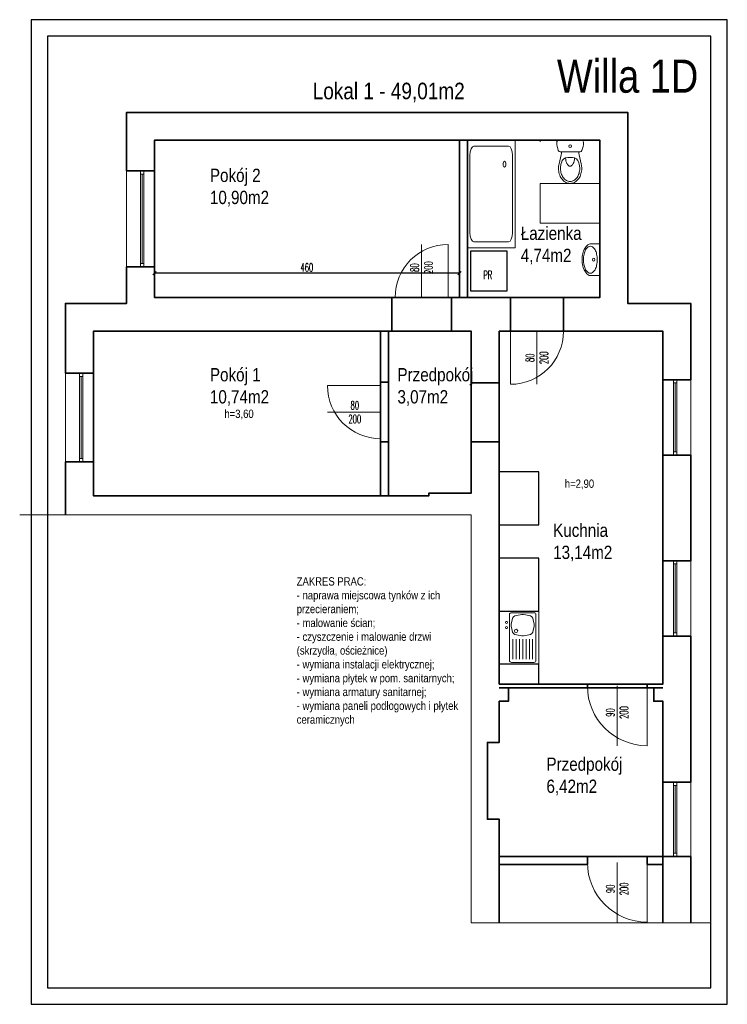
# Model space of a CAD drawing. Extents: x 33706 to 249013, y -74890 to 17912.
# Tile 21 of 175: x 63579 to 64646, y 14359 to 15844. Entities that reach past the tile are written whole.
import ezdxf
from ezdxf.lldxf.tags import DXFTag

# ---------------------------------------------------------------- set-up
doc = ezdxf.new("R2010")
doc.units = 0
doc.header["$MEASUREMENT"] = 0
for name, color, linetype, lineweight in [('_konstrukcja', 96, 'Continuous', 20), ('_stolarka', 1, 'Continuous', 13), ('A-ARM', 1, 'Continuous', 15), ('RAMKA', 13, 'Continuous', 25), ('wymiar', 3, 'Continuous', 13)]:
    doc.layers.add(name, color=color, linetype=linetype, lineweight=lineweight)
doc.styles.add('Arial narrow', font='ARIALN.TTF')
doc.styles.add('SIMPLEX', font='SIMPLEX.shx', dxfattribs={"width": 0.6})
doc.styles.get("Standard").update_dxf_attribs({"font": 'ARIALN.TTF'})
tags = doc.linetypes.add('HIDDEN', pattern=[0.375, 0.25, -0.125]).pattern_tags.tags
tags[6:7] = [DXFTag(74, 4), DXFTag(75, 0), DXFTag(340, '0'), DXFTag(46, 1.0), DXFTag(50, 0.0), DXFTag(44, 0.0), DXFTag(45, 0.0)]
tags[4:5] = [DXFTag(74, 4), DXFTag(75, 0), DXFTag(340, '0'), DXFTag(46, 1.0), DXFTag(50, 0.0), DXFTag(44, 0.0), DXFTag(45, 0.0)]
doc.dimstyles.new('1-50 cm', dxfattribs={"dimscale": 0.5, "dimtxt": 25, "dimasz": 10, "dimexe": 10, "dimexo": 25, "dimgap": 5, "dimtad": 1, "dimdec": 0, "dimdsep": 46, "dimtxsty": 'SIMPLEX', "dimblk": 'OBLIQUE', "dimcen": 0, "dimadec": 1, "dimazin": 0, "dimtfac": 0.028571, "dimtdec": 1, "dimtix": 1, "dimtmove": 1, "dimatfit": 2, "dimldrblk": 'DOT', "dimfxl": 30, "dimfxlon": 1, "dimtolj": 1, "dimlwe": -1, "dimarcsym": 0})

# ---------------------------------------------------------------- blocks, each defined once
blk = doc.blocks.new('wc')
at = {"layer": 'A-ARM', "color": 0}
for p, q in [((-16.7, 35.7), (-13.5, 21.9)), ((-13.8, 36.4), (-13.2, 33.7)), ((13.8, 36.4), (13.2, 33.7)), ((16.7, 35.7), (13.5, 21.9)), ((-15, 17.5), (15, 17.5)), ((3.4, 26), (-3.4, 26)), ((17.1, 0), (-17.1, 0))]:
    blk.add_line(p, q, dxfattribs=at)
at = {"layer": 'A-ARM', "color": 0, "linetype": 'HIDDEN', "lineweight": 13, "ltscale": 50}
blk.add_lwpolyline([(45, 65), (45, 125), (-45, 125), (-45, 65)], close=True, dxfattribs=at)
at = {"layer": 'A-ARM', "color": 0}
for points in [[(17.5, 42.5, 0.072039), (16.3, 50.8, 0.083339), (12.9, 57.8, 0.106661), (7.1, 63.1, 0.132138), (0, 65, 0.132138), (-7.1, 63.1, 0.106661), (-12.9, 57.8, 0.083339), (-16.3, 50.8, 0.072039), (-17.5, 42.5, 0.05824), (-16.7, 35.7, 0.083339)], [(14.5, 42.5, 0.072039), (13.4, 50, 0.083339), (10.5, 56, 0.106661), (5.6, 60.5, 0.132138), (0, 62, 0.132138), (-5.6, 60.5, 0.106661), (-10.5, 56, 0.083339), (-13.4, 50, 0.072039), (-14.5, 42.5, 0.05824), (-13.8, 36.4, 0.05824)], [(6.8, 26.6, 0.047502), (6.3, 31.2, 0.067446), (4.8, 35.2, 0.105232), (2.3, 38.2, 0.168531), (0, 39, 0.168531), (-2.3, 38.2, 0.105232), (-4.8, 35.2, 0.067446), (-6.3, 31.2, 0.047502), (-6.8, 26.6, 0.053598)], [(13.8, 36.4, 0.05824), (14.5, 42.5, 0.05824)], [(16.7, 35.7, 0.05824), (17.5, 42.5, 0.072039)]]:
    blk.add_lwpolyline(points, format="xyb", dxfattribs=at)
at = {"layer": 'A-ARM', "color": 0, "linetype": 'HIDDEN', "lineweight": 13, "ltscale": 50}
for points in [[(-45, 0), (-45, 2.5)], [(-42.5, 0), (-45, 0)], [(45, 0), (42.5, 0)], [(45, 0), (45, 2.5)]]:
    blk.add_lwpolyline(points, dxfattribs=at)
at = {"layer": 'A-ARM', "color": 0}
blk.add_circle((0, 8.8), 1.96, dxfattribs=at)
for centre, radius, start, end in [((-3.4, 36), 10, 193.0047, 270), ((3.4, 36), 10, 270, 346.9953), ((16.9, 2.7), 37, 159.6583, 179.4624), ((-15, 14.5), 3, 90, 159.6583), ((-33, 17.4), 20, 0.3283, 13.0047), ((33, 17.4), 20, 166.9953, 179.6717), ((15, 14.5), 3, 20.3417, 90), ((-16.9, 2.7), 37, 0.5376, 20.3417), ((-17.1, 3), 3, 179.4624, 270), ((17.1, 3), 3, 270, 0.5376)]:
    blk.add_arc(centre, radius, start, end, dxfattribs=at)
blk = doc.blocks.new('_arm_brodzik prost 90')
at = {"layer": 'A-ARM', "color": 0}
for p, q in [((0, 90), (90, 90)), ((0, 0), (0, 90)), ((12.5, 85), (77.5, 85)), ((90, 90), (90, 0)), ((5, 12.5), (5, 77.5)), ((85, 77.5), (85, 12.5)), ((90, 0), (0, 0)), ((77.5, 5), (12.5, 5))]:
    blk.add_line(p, q, dxfattribs=at)
blk.add_circle((20, 20), 2.5, dxfattribs=at)
for centre, start, end in [((12.5, 77.5), 90, 180), ((77.5, 77.5), 0, 90), ((12.5, 12.5), 180, 270), ((77.5, 12.5), 270, 0)]:
    blk.add_arc(centre, 7.5, start, end, dxfattribs=at)
blk = doc.blocks.new('_arm_umywalka')
at = {"layer": 'A-ARM', "color": 0}
for p, q in [((-20, 13.5), (-20, 0)), ((20, 0), (20, 13.5)), ((-20, 0), (20, 0))]:
    blk.add_line(p, q, dxfattribs=at)
blk.add_lwpolyline([(20, 13.5, 0.138474), (18.6, 18.4, 0.107069), (14.1, 23, 0.080452), (8, 25.9, 0.068264), (0, 27, 0.068264), (-8, 25.9, 0.080452), (-14.1, 23, 0.107069), (-18.6, 18.4, 0.138474), (-20, 13.5, 0.138474)], format="xyb", dxfattribs=at)
blk.add_lwpolyline([(-17, 14.5, 0.138474), (-16.1, 11.2, 0.107069), (-12.5, 7.4, 0.080452), (-7.1, 5, 0.068264), (0, 4, 0.068264), (7.1, 5, 0.080452), (12.5, 7.4, 0.107069), (16.1, 11.2, 0.138474), (17, 14.5, 0.138474), (16.1, 17.8, 0.107069), (12.5, 21.6, 0.080452), (7.1, 24, 0.068264), (0, 25, 0.068264), (-7.1, 24, 0.080452), (-12.5, 21.6, 0.107069), (-16.1, 17.8, 0.138474)], format="xyb", close=True, dxfattribs=at)
blk.add_circle((0, 9.5), 2, dxfattribs=at)
blk = doc.blocks.new('dr100_uniwersalne')
at = {"layer": '_stolarka', "color": 0, "linetype": 'ByBlock', "ltscale": 50}
blk.add_line((50, 0), (50, 100), dxfattribs=at)
blk.add_lwpolyline([(0, 0), (0, 100)], dxfattribs=at)
blk.add_arc((0, 0), 100, 0, 90, dxfattribs=at)
blk = doc.blocks.new('_arm_zlewozmywak 1-kom')
at = {"layer": 'A-ARM'}
for p, q in [((80, 60), (0, 60)), ((0, 60), (0, 0)), ((80, 0), (80, 60)), ((2.5, 41.5), (2.5, 7.5)), ((6.6, 34), (5.2, 25.8)), ((74.5, 44.5), (5.5, 44.5)), ((19.8, 41.7), (13, 40.5)), ((29.5, 40.5), (22.7, 41.7)), ((37.3, 25.8), (35.9, 34)), ((36.2, 32.6), (36.2, 32.6)), ((72.5, 39.5), (42.5, 39.5)), ((72.5, 34.5), (42.5, 34.5)), ((77.5, 41.5), (77.5, 7.5)), ((5.2, 23.2), (6.6, 15)), ((35.9, 15), (37.3, 23.2)), ((72.5, 29.5), (42.5, 29.5)), ((72.5, 24.5), (42.5, 24.5)), ((42.5, 19.5), (72.5, 19.5)), ((0, 0), (80, 0)), ((74.5, 4.5), (5.5, 4.5)), ((13, 8.5), (19.8, 7.3)), ((22.7, 7.3), (29.5, 8.5)), ((42.5, 14.5), (72.5, 14.5)), ((42.5, 9.5), (72.5, 9.5))]:
    blk.add_line(p, q, dxfattribs=at)
for centre, radius in [((17, 49), 1.5), ((25, 49), 1.5), ((30, 34.5), 2.5)]:
    blk.add_circle(centre, radius, dxfattribs=at)
for centre, radius, start, end in [((5.5, 41.5), 3, 90, 180), ((14.5, 32.6), 8, 100.3048, 170.5377), ((21.2, 33.9), 8, 79.6952, 100.3048), ((28, 32.6), 8, 9.4623, 79.6952), ((28.3, 31.2), 8, 9.4601, 9.4623), ((74.5, 41.5), 3, 0, 90), ((13.1, 24.5), 8, 170.5377, 189.4623), ((14.5, 16.4), 8, 189.4623, 259.6952), ((28, 16.4), 8, 280.3048, 350.5377), ((29.4, 24.5), 8, 350.5377, 9.4623), ((5.5, 7.5), 3, 180, 270), ((21.2, 15.1), 8, 259.6952, 280.3048), ((74.5, 7.5), 3, 270, 0)]:
    blk.add_arc(centre, radius, start, end, dxfattribs=at)
blk = doc.blocks.new('_OBLIQUE')
at = {"color": 0, "linetype": 'ByBlock', "lineweight": -2}
for p, q in [((-0.5, -0.5), (0.5, 0.5)), ((0, 0), (0, 0))]:
    blk.add_line(p, q, dxfattribs=at)
blk = doc.blocks.new('*D10325')
at = {"layer": 'DEFPOINTS', "color": 0, "lineweight": 18, "ltscale": 50}
for p in [(63782, 15461.5), (63782, 15425), (64242, 15425)]:
    blk.add_point(p, dxfattribs=at)
at = {"layer": 'wymiar', "color": 0, "ltscale": 50}
for p, q in [((63782, 15446.5), (63782, 15466.5)), ((64242, 15446.5), (64242, 15466.5))]:
    blk.add_line(p, q, dxfattribs=at)
at = {"layer": 'wymiar', "color": 0, "lineweight": -2, "ltscale": 50}
blk.add_line((64242, 15461.5), (63782, 15461.5), dxfattribs=at)
at = {"layer": 'wymiar', "color": 0, "lineweight": -2, "ltscale": 50, "xscale": 5, "yscale": 5, "zscale": 5, "rotation": 180}
blk.add_blockref('_OBLIQUE', (63782, 15461.5), dxfattribs=at)
at = {"layer": 'wymiar', "color": 0, "lineweight": -2, "ltscale": 50, "xscale": 5, "yscale": 5, "zscale": 5}
blk.add_blockref('_OBLIQUE', (64242, 15461.5), dxfattribs=at)
at = {"layer": 'wymiar', "color": 0, "lineweight": 18, "ltscale": 50, "insert": (64012, 15470.3), "char_height": 12.5, "attachment_point": 5, "style": 'SIMPLEX'}
blk.add_mtext('\\A1;460', dxfattribs=at)
blk = doc.blocks.new('_Dot')
at = {"color": 0, "lineweight": -2}
blk.add_line((-0.5, 0), (-1, 0), dxfattribs=at)
at = {"color": 0, "const_width": 0.5}
blk.add_lwpolyline([(-0.25, 0, 1), (0.25, 0, 1)], format="xyb", close=True, dxfattribs=at)

msp = doc.modelspace()

# ---------------------------------------------------------------- linework, layer by layer
at = {"layer": '_konstrukcja', "lineweight": 35, "ltscale": 50}
for p, q in [((64454, 15425), (64454, 15662)), ((64140, 15425), (63782, 15425)), ((64319, 15425), (64230, 15425)), ((64319, 15425), (64319, 15374)), ((64302, 14836), (64435, 14836)), ((64435, 14836), (64435, 14842)), ((64525, 14836), (64525, 14842)), ((64525, 14836), (64549, 14836)), ((64435, 14582), (64302, 14582)), ((64435, 14570), (64435, 14582)), ((64549, 14582), (64525, 14582)), ((64525, 14570), (64525, 14582))]:
    msp.add_line(p, q, dxfattribs=at)
for points in [[(63740, 15616), (63740, 15704), (64496, 15704), (64496, 15416), (64591, 15416), (64591, 15301)], [(63782, 15662), (64454, 15662)], [(63782, 15662), (63782, 15616)], [(63782, 15616), (63740, 15616)], [(63648, 15311), (63648, 15416), (63740, 15416), (63740, 15471)], [(63782, 15471), (63740, 15471)], [(63782, 15471), (63782, 15425)], [(64140, 15425), (64140, 15374)], [(64230, 15374), (64230, 15425)], [(64454, 15425), (64399, 15425), (64399, 15374)], [(64140, 15374), (63690, 15374), (63690, 15311)], [(64260, 15296), (64260, 15374), (64230, 15374)], [(64302, 15374), (64302, 15296), (64260, 15296)], [(64319, 15374), (64302, 15374), (64302, 15374)], [(64549, 15301), (64549, 15374), (64399, 15374)], [(63690, 15311), (63648, 15311)], [(64591, 15301), (64549, 15301)], [(64260, 15207), (64260, 15130), (64196, 15130)], [(64260, 15207), (64302, 15207)], [(64302, 15207), (64302, 14842), (64435, 14842)], [(63690, 15177), (63648, 15177)], [(63648, 15097), (63648, 15177)], [(63690, 15177), (63690, 15126)], [(64549, 15028), (64549, 15187)], [(64591, 15187), (64549, 15187)], [(64591, 15187), (64591, 15028)], [(63690, 15126), (64196, 15126), (64196, 15130)], [(64591, 15028), (64549, 15028)], [(64549, 14842), (64549, 14914)], [(64591, 14914), (64549, 14914)], [(64591, 14914), (64591, 14694)], [(64316, 14836), (64316, 14816), (64302, 14816)], [(64525, 14842), (64549, 14842)], [(64535, 14836), (64535, 14816), (64549, 14816)], [(64302, 14816), (64302, 14754)], [(64549, 14694), (64549, 14816)], [(64302, 14754), (64284.2, 14754), (64284.2, 14638)], [(64591, 14694), (64549, 14694)], [(64284.2, 14638), (64302, 14638), (64302, 14482)], [(64435, 14570), (64302, 14570)], [(64302, 14570), (64302, 14482)], [(64549, 14570), (64525, 14570)], [(64591, 14582), (64549, 14582)], [(64549, 14582), (64549, 14482)], [(64591, 14582), (64591, 14482)]]:
    msp.add_lwpolyline(points, dxfattribs=at)
for points in [[(64242, 15425), (64254, 15425), (64254, 15662), (64242, 15662)], [(64123, 15297), (64135, 15297), (64135, 15374), (64123, 15374)], [(64123, 15126), (64135, 15126), (64135, 15207), (64123, 15207)]]:
    msp.add_lwpolyline(points, close=True, dxfattribs=at)
at = {"layer": '_konstrukcja', "lineweight": 18, "ltscale": 50}
for points in [[(63740, 15616), (63782, 15616), (63782, 15471), (63740, 15471)], [(63648, 15177), (63690, 15177), (63690, 15311), (63648, 15311)], [(64549, 15301), (64591, 15301), (64591, 15187), (64549, 15187)], [(64549, 15028), (64591, 15028), (64591, 14914), (64549, 14914)], [(64549, 14694), (64591, 14694), (64591, 14582), (64549, 14582)]]:
    msp.add_lwpolyline(points, close=True, dxfattribs=at)
at = {"layer": '_konstrukcja', "linetype": 'HIDDEN', "lineweight": 18, "ltscale": 100}
msp.add_lwpolyline([(64621, 14482), (64260, 14482), (64260, 15097), (63578.9, 15097)], dxfattribs=at)
at = {"layer": '_stolarka', "lineweight": 18}
for points in [[(63766, 15616), (63766, 15471), (63761, 15471), (63761, 15616), (63766, 15616), (63766, 15611), (63761, 15611), (63761, 15471), (63761, 15476), (63766, 15476), (63763.5, 15476), (63763.5, 15611)], [(63674, 15311), (63674, 15177), (63669, 15177), (63669, 15311), (63674, 15311), (63674, 15306), (63669, 15306), (63669, 15177), (63669, 15182), (63674, 15182), (63671.5, 15182), (63671.5, 15306)], [(64570, 15301), (64570, 15187), (64565, 15187), (64565, 15301), (64570, 15301), (64570, 15296), (64565, 15296), (64565, 15187), (64565, 15192), (64570, 15192), (64567.5, 15192), (64567.5, 15296)], [(64570, 15028), (64570, 14914), (64565, 14914), (64565, 15028), (64570, 15028), (64570, 15023), (64565, 15023), (64565, 14914), (64565, 14919), (64570, 14919), (64567.5, 14919), (64567.5, 15023)], [(64570, 14694), (64570, 14582), (64565, 14582), (64565, 14694), (64570, 14694), (64570, 14689), (64565, 14689), (64565, 14582), (64565, 14587), (64570, 14587), (64567.5, 14587), (64567.5, 14689)]]:
    msp.add_lwpolyline(points, dxfattribs=at)
at = {"layer": 'A-ARM', "lineweight": 25, "ltscale": 50}
for points in [[(64259, 15435), (64314, 15435), (64314, 15495), (64259, 15495)], [(64302, 15082), (64362, 15082), (64362, 15162), (64302, 15162)], [(64302, 14952), (64362, 14952), (64362, 15032), (64302, 15032)], [(64302, 14842), (64362, 14842), (64362, 14872), (64302, 14872)]]:
    msp.add_lwpolyline(points, close=True, dxfattribs=at)
at = {"layer": 'DEFPOINTS', "lineweight": 35, "ltscale": 50}
for points in [[(64242, 15662), (63782, 15662), (63782, 15425), (64242, 15425)], [(64254, 15662), (64454, 15662), (64454, 15425), (64254, 15425)], [(64135, 15126), (64135, 15374), (64260, 15374), (64260, 15130), (64196, 15130), (64196, 15126)], [(64302, 14582), (64302, 14638), (64284.2, 14638), (64284.2, 14754), (64302, 14754), (64302, 14816), (64316, 14816), (64316, 14836), (64535, 14836), (64535, 14816), (64549, 14816), (64549, 14582)]]:
    msp.add_lwpolyline(points, close=True, dxfattribs=at)
at = {"layer": 'RAMKA', "lineweight": 25, "ltscale": 50}
msp.add_lwpolyline([(64646, 14358.9), (64646, 15843.9), (63596, 15843.9), (63596, 14358.9)], close=True, dxfattribs=at)

# ---------------------------------------------------------------- block references
at = {"layer": '_stolarka', "lineweight": 35, "xscale": -0.8, "yscale": 0.8, "zscale": 0.8}
msp.add_blockref('dr100_uniwersalne', (64225, 15425), dxfattribs=at)
at = {"layer": '_stolarka', "lineweight": 35}
for p, xscale, yscale, zscale, rotation in [((64319, 15374), -0.8, 0.8, 0.8, 180), ((64123, 15292), -0.8, 0.8, 0.8, 89.99999999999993), ((64525, 14839), 0.9, 0.9, 0.9, 180), ((64525, 14573), 0.9, 0.9, 0.9, 180)]:
    msp.add_blockref('dr100_uniwersalne', p, dxfattribs=dict(at, xscale=xscale, yscale=yscale, zscale=zscale, rotation=rotation))
at = {"layer": 'A-ARM', "xscale": 0.8, "yscale": 1.8, "rotation": 180}
msp.add_blockref('_arm_brodzik prost 90', (64326, 15662), dxfattribs=at)
at = {"layer": 'A-ARM', "rotation": 180}
msp.add_blockref('wc', (64409, 15662), dxfattribs=at)
at = {"layer": 'A-ARM'}
for name, p, xscale, rotation in [('_arm_umywalka', (64454, 15481.9), 1.2, 90.00000000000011), ('_arm_zlewozmywak 1-kom', (64362, 14952), -1, 89.99999999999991)]:
    msp.add_blockref(name, p, dxfattribs=dict(at, xscale=xscale, rotation=rotation))

# ---------------------------------------------------------------- texts
at = {"layer": '_stolarka', "lineweight": 25, "ltscale": 50, "char_height": 12.5, "attachment_point": 5, "rotation": 90, "style": 'SIMPLEX'}
for s, insert in [('{\\A1;80\\P200}', (64185, 15470)), ('{\\A1;80\\P200}', (64359, 15334)), ('{\\A1;90\\P200}', (64480, 14799)), ('{\\A1;90\\P200}', (64480, 14533))]:
    msp.add_mtext(s, dxfattribs=dict(at, insert=insert))
at = {"layer": '_stolarka', "lineweight": 25, "ltscale": 50, "insert": (64084.3, 15252), "char_height": 12.5, "attachment_point": 5, "style": 'SIMPLEX'}
msp.add_mtext('{\\A1;80\\P200}', dxfattribs=at)
at = {"layer": 'A-ARM', "lineweight": 25, "ltscale": 50, "style": 'Arial narrow'}
msp.add_text('Willa 1D', height=50, dxfattribs=at).set_placement((64389.1, 15733.8))
at = {"layer": 'A-ARM', "lineweight": 25, "ltscale": 50, "attachment_point": 1, "style": 'Arial narrow'}
for s, insert, char_height, width in [('Lokal 1 - 49,01m2', (64020.8, 15748.9), 25, 246.734), ('Pokój 2\\P10,90m2', (63865.8, 15619.2), 20, 184.332), ('Łazienka\\P4,74m2', (64334.6, 15531.8), 20, 184.332), ('Przedpokój\\P3,07m2', (64148.6, 15318.5), 20, 184.332), ('Kuchnia\\P13,14m2', (64383.4, 15083.9), 20, 184.332), ('Przedpokój\\P6,42m2', (64373.3, 14731.1), 20, 184.332)]:
    msp.add_mtext(s, dxfattribs=dict(at, insert=insert, char_height=char_height, width=width))
at = {"layer": 'A-ARM', "lineweight": 25, "ltscale": 50, "insert": (64284.8, 15458.9), "char_height": 12.5, "attachment_point": 5, "style": 'SIMPLEX'}
msp.add_mtext('{\\A1;PR}', dxfattribs=at)

# ---------------------------------------------------------------- dimensions: what is measured, and where the dimension line sits
at = {"layer": 'wymiar', "lineweight": 18, "ltscale": 50}
dim = msp.add_linear_dim(base=(63782, 15461.5), p1=(64242, 15425), p2=(63782, 15425), dimstyle='1-50 cm', dxfattribs=at)
dim.commit()
dim.dimension.update_dxf_attribs({"geometry": '*D10325', "text_midpoint": (64012, 15470.3)})

# ---------------------------------------------------------------- next in the draw order: texts
at = {"layer": 'A-ARM', "lineweight": 25, "ltscale": 50, "char_height": 12.5, "attachment_point": 1, "bg_fill": 2}
for s, insert in [('\\pxql;h=3,60', (63887.6, 15255.8)), ('\\pxql;h=2,90', (64401, 15150.4))]:
    msp.add_mtext(s, dxfattribs=dict(at, insert=insert))

# ---------------------------------------------------------------- next in the draw order: linework, layer by layer
at = {"layer": 'DEFPOINTS', "lineweight": 35, "ltscale": 50}
for points in [[(64123, 15374), (63690, 15374), (63690, 15126), (64123, 15126)], [(64302, 15374), (64549, 15374), (64549, 14842), (64302, 14842)]]:
    msp.add_lwpolyline(points, close=True, dxfattribs=at)
at = {"layer": 'RAMKA', "lineweight": 25, "ltscale": 50}
msp.add_lwpolyline([(64621, 14383.9), (64621, 15818.9), (63621, 15818.9), (63621, 14383.9)], close=True, dxfattribs=at)

# ---------------------------------------------------------------- next in the draw order: texts
at = {"layer": 'A-ARM', "lineweight": 25, "ltscale": 50, "insert": (63865.8, 15318.5), "char_height": 20, "width": 184.332, "attachment_point": 1, "style": 'Arial narrow'}
msp.add_mtext('Pokój 1\\P10,74m2', dxfattribs=at)

# ---------------------------------------------------------------- next in the draw order: texts
at = {"layer": 'A-ARM', "lineweight": 25, "ltscale": 50, "insert": (63996.7, 15003), "char_height": 12.5, "width": 250, "attachment_point": 1, "bg_fill": 2}
msp.add_mtext('\\pxql;ZAKRES PRAC:\\P- naprawa miejscowa tynków z ich przecieraniem;\\P- malowanie ścian;\\P- czyszczenie i malowanie drzwi (skrzydła, ościeżnice)\\P- wymiana instalacji elektrycznej;\\P- wymiana płytek w pom. sanitarnych;\\P- wymiana armatury sanitarnej;\\P- wymiana paneli podłogowych i płytek ceramicznych', dxfattribs=at)

doc.saveas('drawing.dxf')
